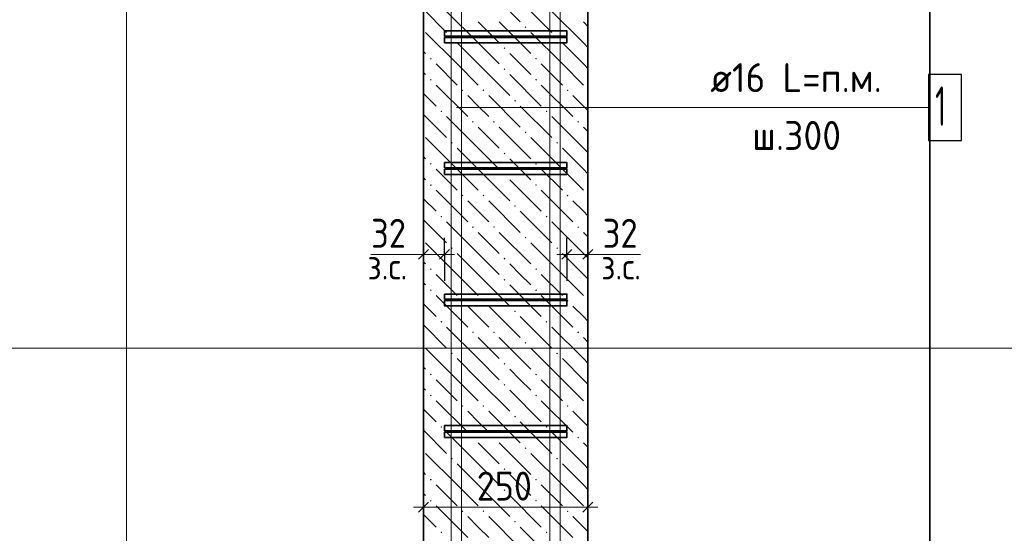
# Model space of a CAD drawing. Header units: millimetres. Extents: x 0 to 42000, y 0 to 29700.
# Tile 4 of 14: x 5188 to 12674, y 12783 to 16688. Entities that reach past the tile are written whole.
import ezdxf

# ---------------------------------------------------------------- set-up
doc = ezdxf.new("R2010")
doc.units = ezdxf.units.MM
doc.linetypes.add('______2', pattern=[270, 200, -70])
for name, color, linetype, lineweight in [('S1 Продольная арматура', 52, 'Continuous', 25), ('Standard', 7, 'Continuous', 25), ('Позиционная метка линия выноска', 7, 'Continuous', 13), ('Размерная выноска', 7, 'Continuous', 13), ('Хомут', 52, 'Continuous', 25)]:
    doc.layers.add(name, color=color, linetype=linetype, lineweight=lineweight)
doc.layers.add('ЖБ Пилон', color=7, linetype='______2', lineweight=13, true_color=0xa0a0a0)
doc.styles.add('ISOCPEUR', font='txt')

msp = doc.modelspace()

# ---------------------------------------------------------------- hatches: boundary and pattern name
at = {"layer": 'ЖБ Пилон', "linetype": 'Continuous', "lineweight": 18, "transparency": 33554687}
for points in [[(9027.5, 16630.8), (9034, 16637.3), (9040.5, 16630.8), (9034, 16624.3)], [(8467.5, 16550.8), (8474, 16557.3), (8480.5, 16550.8), (8474, 16544.3)], [(9267.5, 16550.8), (9274, 16557.3), (9280.5, 16550.8), (9274, 16544.3)], [(8867.5, 16470.8), (8874, 16477.3), (8880.5, 16470.8), (8874, 16464.3)], [(8307.5, 16390.8), (8314, 16397.3), (8320.5, 16390.8), (8314, 16384.3)], [(9107.5, 16390.8), (9114, 16397.3), (9120.5, 16390.8), (9114, 16384.3)], [(8867.5, 16310.8), (8874, 16317.3), (8880.5, 16310.8), (8874, 16304.3)], [(8307.5, 16230.8), (8314, 16237.3), (8320.5, 16230.8), (8314, 16224.3)], [(9107.5, 16230.8), (9114, 16237.3), (9120.5, 16230.8), (9114, 16224.3)], [(8547.5, 16150.8), (8554, 16157.3), (8560.5, 16150.8), (8554, 16144.3)], [(8707.5, 16150.8), (8714, 16157.3), (8720.5, 16150.8), (8714, 16144.3)], [(9347.5, 16150.8), (9354, 16157.3), (9360.5, 16150.8), (9354, 16144.3)], [(9507.5, 16150.8), (9508, 16151.3), (9508, 16150.3)], [(8947.5, 16070.8), (8954, 16077.3), (8960.5, 16070.8), (8954, 16064.3)], [(8387.5, 15990.8), (8394, 15997.3), (8400.5, 15990.8), (8394, 15984.3)], [(9187.5, 15990.8), (9194, 15997.3), (9200.5, 15990.8), (9194, 15984.3)], [(8627.5, 15910.8), (8634, 15917.3), (8640.5, 15910.8), (8634, 15904.3)], [(8787.5, 15910.8), (8794, 15917.3), (8800.5, 15910.8), (8794, 15904.3)], [(9427.5, 15910.8), (9434, 15917.3), (9440.5, 15910.8), (9434, 15904.3)], [(9027.5, 15830.8), (9034, 15837.3), (9040.5, 15830.8), (9034, 15824.3)], [(8467.5, 15750.8), (8474, 15757.3), (8480.5, 15750.8), (8474, 15744.3)], [(9267.5, 15750.8), (9274, 15757.3), (9280.5, 15750.8), (9274, 15744.3)], [(8867.5, 15670.8), (8874, 15677.3), (8880.5, 15670.8), (8874, 15664.3)], [(8307.5, 15590.8), (8314, 15597.3), (8320.5, 15590.8), (8314, 15584.3)], [(9107.5, 15590.8), (9114, 15597.3), (9120.5, 15590.8), (9114, 15584.3)], [(8867.5, 15510.8), (8874, 15517.3), (8880.5, 15510.8), (8874, 15504.3)], [(8307.5, 15430.8), (8314, 15437.3), (8320.5, 15430.8), (8314, 15424.3)], [(9107.5, 15430.8), (9114, 15437.3), (9120.5, 15430.8), (9114, 15424.3)], [(8547.5, 15350.8), (8554, 15357.3), (8560.5, 15350.8), (8554, 15344.3)], [(8707.5, 15350.8), (8714, 15357.3), (8720.5, 15350.8), (8714, 15344.3)], [(9347.5, 15350.8), (9354, 15357.3), (9360.5, 15350.8), (9354, 15344.3)], [(9507.5, 15350.8), (9508, 15351.3), (9508, 15350.3)], [(8947.5, 15270.8), (8954, 15277.3), (8960.5, 15270.8), (8954, 15264.3)], [(8387.5, 15190.8), (8394, 15197.3), (8400.5, 15190.8), (8394, 15184.3)], [(9187.5, 15190.8), (9194, 15197.3), (9200.5, 15190.8), (9194, 15184.3)], [(8627.5, 15110.8), (8634, 15117.3), (8640.5, 15110.8), (8634, 15104.3)], [(8787.5, 15110.8), (8794, 15117.3), (8800.5, 15110.8), (8794, 15104.3)], [(9427.5, 15110.8), (9434, 15117.3), (9440.5, 15110.8), (9434, 15104.3)], [(9027.5, 15030.8), (9034, 15037.3), (9040.5, 15030.8), (9034, 15024.3)], [(8467.5, 14950.8), (8474, 14957.3), (8480.5, 14950.8), (8474, 14944.3)], [(9267.5, 14950.8), (9274, 14957.3), (9280.5, 14950.8), (9274, 14944.3)], [(8867.5, 14870.8), (8874, 14877.3), (8880.5, 14870.8), (8874, 14864.3)], [(8307.5, 14790.8), (8314, 14797.3), (8320.5, 14790.8), (8314, 14784.3)], [(9107.5, 14790.8), (9114, 14797.3), (9120.5, 14790.8), (9114, 14784.3)], [(8867.5, 14710.8), (8874, 14717.3), (8880.5, 14710.8), (8874, 14704.3)], [(8307.5, 14630.8), (8314, 14637.3), (8320.5, 14630.8), (8314, 14624.3)], [(9107.5, 14630.8), (9114, 14637.3), (9120.5, 14630.8), (9114, 14624.3)], [(8547.5, 14550.8), (8554, 14557.3), (8560.5, 14550.8), (8554, 14544.3)], [(8707.5, 14550.8), (8714, 14557.3), (8720.5, 14550.8), (8714, 14544.3)], [(9347.5, 14550.8), (9354, 14557.3), (9360.5, 14550.8), (9354, 14544.3)], [(9507.5, 14550.8), (9508, 14551.3), (9508, 14550.3)], [(8947.5, 14470.8), (8954, 14477.3), (8960.5, 14470.8), (8954, 14464.3)], [(8387.5, 14390.8), (8394, 14397.3), (8400.5, 14390.8), (8394, 14384.3)], [(9187.5, 14390.8), (9194, 14397.3), (9200.5, 14390.8), (9194, 14384.3)], [(8627.5, 14310.8), (8634, 14317.3), (8640.5, 14310.8), (8634, 14304.3)], [(8787.5, 14310.8), (8794, 14317.3), (8800.5, 14310.8), (8794, 14304.3)], [(9427.5, 14310.8), (9434, 14317.3), (9440.5, 14310.8), (9434, 14304.3)], [(9027.5, 14230.8), (9034, 14237.3), (9040.5, 14230.8), (9034, 14224.3)], [(8467.5, 14150.8), (8474, 14157.3), (8480.5, 14150.8), (8474, 14144.3)], [(9267.5, 14150.8), (9274, 14157.3), (9280.5, 14150.8), (9274, 14144.3)], [(8867.5, 14070.8), (8874, 14077.3), (8880.5, 14070.8), (8874, 14064.3)], [(8307.5, 13990.8), (8314, 13997.3), (8320.5, 13990.8), (8314, 13984.3)], [(9107.5, 13990.8), (9114, 13997.3), (9120.5, 13990.8), (9114, 13984.3)], [(8867.5, 13910.8), (8874, 13917.3), (8880.5, 13910.8), (8874, 13904.3)], [(8307.5, 13830.8), (8314, 13837.3), (8320.5, 13830.8), (8314, 13824.3)], [(9107.5, 13830.8), (9114, 13837.3), (9120.5, 13830.8), (9114, 13824.3)], [(8547.5, 13750.8), (8554, 13757.3), (8560.5, 13750.8), (8554, 13744.3)], [(8707.5, 13750.8), (8714, 13757.3), (8720.5, 13750.8), (8714, 13744.3)], [(9347.5, 13750.8), (9354, 13757.3), (9360.5, 13750.8), (9354, 13744.3)], [(9507.5, 13750.8), (9508, 13751.3), (9508, 13750.3)], [(8947.5, 13670.8), (8954, 13677.3), (8960.5, 13670.8), (8954, 13664.3)], [(8387.5, 13590.8), (8394, 13597.3), (8400.5, 13590.8), (8394, 13584.3)], [(9187.5, 13590.8), (9194, 13597.3), (9200.5, 13590.8), (9194, 13584.3)], [(8627.5, 13510.8), (8634, 13517.3), (8640.5, 13510.8), (8634, 13504.3)], [(8787.5, 13510.8), (8794, 13517.3), (8800.5, 13510.8), (8794, 13504.3)], [(9427.5, 13510.8), (9434, 13517.3), (9440.5, 13510.8), (9434, 13504.3)], [(9027.5, 13430.8), (9034, 13437.3), (9040.5, 13430.8), (9034, 13424.3)], [(8467.5, 13350.8), (8474, 13357.3), (8480.5, 13350.8), (8474, 13344.3)], [(9267.5, 13350.8), (9274, 13357.3), (9280.5, 13350.8), (9274, 13344.3)], [(8867.5, 13270.8), (8874, 13277.3), (8880.5, 13270.8), (8874, 13264.3)], [(8307.5, 13190.8), (8314, 13197.3), (8320.5, 13190.8), (8314, 13184.3)], [(9107.5, 13190.8), (9114, 13197.3), (9120.5, 13190.8), (9114, 13184.3)], [(8867.5, 13110.8), (8874, 13117.3), (8880.5, 13110.8), (8874, 13104.3)], [(8307.5, 13030.8), (8314, 13037.3), (8320.5, 13030.8), (8314, 13024.3)], [(9107.5, 13030.8), (9114, 13037.3), (9120.5, 13030.8), (9114, 13024.3)], [(8547.5, 12950.8), (8554, 12957.3), (8560.5, 12950.8), (8554, 12944.3)], [(8707.5, 12950.8), (8714, 12957.3), (8720.5, 12950.8), (8714, 12944.3)], [(9347.5, 12950.8), (9354, 12957.3), (9360.5, 12950.8), (9354, 12944.3)], [(9507.5, 12950.8), (9508, 12951.3), (9508, 12950.3)], [(8947.5, 12870.8), (8954, 12877.3), (8960.5, 12870.8), (8954, 12864.3)], [(8387.5, 12790.8), (8394, 12797.3), (8400.5, 12790.8), (8394, 12784.3)], [(9187.5, 12790.8), (9194, 12797.3), (9200.5, 12790.8), (9194, 12784.3)]]:
    msp.add_hatch(color=7, dxfattribs=at).paths.add_polyline_path(points, flags=16)

# ---------------------------------------------------------------- linework, layer by layer
at = {"layer": 'S1 Продольная арматура', "color": 7, "linetype": 'Continuous', "lineweight": 18, "transparency": 33554687}
for points in [[(9218, 6131.8), (9218, 24456.8), (9212.8, 24494.4), (9200.2, 24532.5), (9180.7, 24567.4), (9157, 24595.7), (9128.6, 24619.5), (9093.7, 24639), (9055.6, 24651.5), (9018, 24656.8), (5718, 24656.8), (5718, 24736.8), (9023.6, 24736.8), (9073.8, 24729.8), (9126, 24712.6), (9174.1, 24685.6), (9213.8, 24652.5), (9246.8, 24612.9), (9273.8, 24564.8), (9291, 24512.6), (9298, 24462.4), (9298, 6131.8), (9218, 6131.8)], [(9218, 6131.8), (9218, 24456.8), (9212.8, 24494.4), (9200.2, 24532.5), (9180.7, 24567.4), (9157, 24595.7), (9128.6, 24619.5), (9093.7, 24639), (9055.6, 24651.5), (9018, 24656.8), (5718, 24656.8), (5718, 24736.8), (9023.6, 24736.8), (9073.8, 24729.8), (9126, 24712.6), (9174.1, 24685.6), (9213.8, 24652.5), (9246.8, 24612.9), (9273.8, 24564.8), (9291, 24512.6), (9298, 24462.4), (9298, 6131.8), (9218, 6131.8)], [(9218, 6131.8), (9218, 24456.8), (9212.8, 24494.4), (9200.2, 24532.5), (9180.7, 24567.4), (9157, 24595.7), (9128.6, 24619.5), (9093.7, 24639), (9055.6, 24651.5), (9018, 24656.8), (5718, 24656.8), (5718, 24736.8), (9023.6, 24736.8), (9073.8, 24729.8), (9126, 24712.6), (9174.1, 24685.6), (9213.8, 24652.5), (9246.8, 24612.9), (9273.8, 24564.8), (9291, 24512.6), (9298, 24462.4), (9298, 6131.8), (9218, 6131.8)], [(9218, 6131.8), (9218, 24456.8), (9212.8, 24494.4), (9200.2, 24532.5), (9180.7, 24567.4), (9157, 24595.7), (9128.6, 24619.5), (9093.7, 24639), (9055.6, 24651.5), (9018, 24656.8), (5718, 24656.8), (5718, 24736.8), (9023.6, 24736.8), (9073.8, 24729.8), (9126, 24712.6), (9174.1, 24685.6), (9213.8, 24652.5), (9246.8, 24612.9), (9273.8, 24564.8), (9291, 24512.6), (9298, 24462.4), (9298, 6131.8), (9218, 6131.8)], [(9218, 6131.8), (9218, 24456.8), (9212.8, 24494.4), (9200.2, 24532.5), (9180.7, 24567.4), (9157, 24595.7), (9128.6, 24619.5), (9093.7, 24639), (9055.6, 24651.5), (9018, 24656.8), (5718, 24656.8), (5718, 24736.8), (9023.6, 24736.8), (9073.8, 24729.8), (9126, 24712.6), (9174.1, 24685.6), (9213.8, 24652.5), (9246.8, 24612.9), (9273.8, 24564.8), (9291, 24512.6), (9298, 24462.4), (9298, 6131.8), (9218, 6131.8)], [(9218, 6131.8), (9218, 24456.8), (9212.8, 24494.4), (9200.2, 24532.5), (9180.7, 24567.4), (9157, 24595.7), (9128.6, 24619.5), (9093.7, 24639), (9055.6, 24651.5), (9018, 24656.8), (5718, 24656.8), (5718, 24736.8), (9023.6, 24736.8), (9073.8, 24729.8), (9126, 24712.6), (9174.1, 24685.6), (9213.8, 24652.5), (9246.8, 24612.9), (9273.8, 24564.8), (9291, 24512.6), (9298, 24462.4), (9298, 6131.8), (9218, 6131.8)], [(9218, 6131.8), (9218, 24456.8), (9212.8, 24494.4), (9200.2, 24532.5), (9180.7, 24567.4), (9157, 24595.7), (9128.6, 24619.5), (9093.7, 24639), (9055.6, 24651.5), (9018, 24656.8), (5718, 24656.8), (5718, 24736.8), (9023.6, 24736.8), (9073.8, 24729.8), (9126, 24712.6), (9174.1, 24685.6), (9213.8, 24652.5), (9246.8, 24612.9), (9273.8, 24564.8), (9291, 24512.6), (9298, 24462.4), (9298, 6131.8), (9218, 6131.8)], [(9218, 6131.8), (9218, 24456.8), (9212.8, 24494.4), (9200.2, 24532.5), (9180.7, 24567.4), (9157, 24595.7), (9128.6, 24619.5), (9093.7, 24639), (9055.6, 24651.5), (9018, 24656.8), (5718, 24656.8), (5718, 24736.8), (9023.6, 24736.8), (9073.8, 24729.8), (9126, 24712.6), (9174.1, 24685.6), (9213.8, 24652.5), (9246.8, 24612.9), (9273.8, 24564.8), (9291, 24512.6), (9298, 24462.4), (9298, 6131.8), (9218, 6131.8)], [(8468, 6131.8), (8468, 24356.8), (8462.8, 24394.4), (8450.2, 24432.5), (8430.7, 24467.4), (8406.9, 24495.7), (8378.6, 24519.5), (8343.7, 24539), (8305.6, 24551.5), (8268, 24556.8), (5218, 24556.8), (5218, 24636.8), (8273.6, 24636.8), (8323.8, 24629.8), (8376, 24612.6), (8424.1, 24585.6), (8463.7, 24552.5), (8496.8, 24512.9), (8523.8, 24464.8), (8541, 24412.6), (8548, 24362.4), (8548, 6131.8), (8468, 6131.8)], [(8468, 6131.8), (8468, 24356.8), (8462.8, 24394.4), (8450.2, 24432.5), (8430.7, 24467.4), (8406.9, 24495.7), (8378.6, 24519.5), (8343.7, 24539), (8305.6, 24551.5), (8268, 24556.8), (5218, 24556.8), (5218, 24636.8), (8273.6, 24636.8), (8323.8, 24629.8), (8376, 24612.6), (8424.1, 24585.6), (8463.7, 24552.5), (8496.8, 24512.9), (8523.8, 24464.8), (8541, 24412.6), (8548, 24362.4), (8548, 6131.8), (8468, 6131.8)], [(8468, 6131.8), (8468, 24356.8), (8462.8, 24394.4), (8450.2, 24432.5), (8430.7, 24467.4), (8406.9, 24495.7), (8378.6, 24519.5), (8343.7, 24539), (8305.6, 24551.5), (8268, 24556.8), (5218, 24556.8), (5218, 24636.8), (8273.6, 24636.8), (8323.8, 24629.8), (8376, 24612.6), (8424.1, 24585.6), (8463.7, 24552.5), (8496.8, 24512.9), (8523.8, 24464.8), (8541, 24412.6), (8548, 24362.4), (8548, 6131.8), (8468, 6131.8)], [(8468, 6131.8), (8468, 24356.8), (8462.8, 24394.4), (8450.2, 24432.5), (8430.7, 24467.4), (8406.9, 24495.7), (8378.6, 24519.5), (8343.7, 24539), (8305.6, 24551.5), (8268, 24556.8), (5218, 24556.8), (5218, 24636.8), (8273.6, 24636.8), (8323.8, 24629.8), (8376, 24612.6), (8424.1, 24585.6), (8463.7, 24552.5), (8496.8, 24512.9), (8523.8, 24464.8), (8541, 24412.6), (8548, 24362.4), (8548, 6131.8), (8468, 6131.8)], [(8468, 6131.8), (8468, 24356.8), (8462.8, 24394.4), (8450.2, 24432.5), (8430.7, 24467.4), (8406.9, 24495.7), (8378.6, 24519.5), (8343.7, 24539), (8305.6, 24551.5), (8268, 24556.8), (5218, 24556.8), (5218, 24636.8), (8273.6, 24636.8), (8323.8, 24629.8), (8376, 24612.6), (8424.1, 24585.6), (8463.7, 24552.5), (8496.8, 24512.9), (8523.8, 24464.8), (8541, 24412.6), (8548, 24362.4), (8548, 6131.8), (8468, 6131.8)], [(8468, 6131.8), (8468, 24356.8), (8462.8, 24394.4), (8450.2, 24432.5), (8430.7, 24467.4), (8406.9, 24495.7), (8378.6, 24519.5), (8343.7, 24539), (8305.6, 24551.5), (8268, 24556.8), (5218, 24556.8), (5218, 24636.8), (8273.6, 24636.8), (8323.8, 24629.8), (8376, 24612.6), (8424.1, 24585.6), (8463.7, 24552.5), (8496.8, 24512.9), (8523.8, 24464.8), (8541, 24412.6), (8548, 24362.4), (8548, 6131.8), (8468, 6131.8)], [(8468, 6131.8), (8468, 24356.8), (8462.8, 24394.4), (8450.2, 24432.5), (8430.7, 24467.4), (8406.9, 24495.7), (8378.6, 24519.5), (8343.7, 24539), (8305.6, 24551.5), (8268, 24556.8), (5218, 24556.8), (5218, 24636.8), (8273.6, 24636.8), (8323.8, 24629.8), (8376, 24612.6), (8424.1, 24585.6), (8463.7, 24552.5), (8496.8, 24512.9), (8523.8, 24464.8), (8541, 24412.6), (8548, 24362.4), (8548, 6131.8), (8468, 6131.8)], [(8468, 6131.8), (8468, 24356.8), (8462.8, 24394.4), (8450.2, 24432.5), (8430.7, 24467.4), (8406.9, 24495.7), (8378.6, 24519.5), (8343.7, 24539), (8305.6, 24551.5), (8268, 24556.8), (5218, 24556.8), (5218, 24636.8), (8273.6, 24636.8), (8323.8, 24629.8), (8376, 24612.6), (8424.1, 24585.6), (8463.7, 24552.5), (8496.8, 24512.9), (8523.8, 24464.8), (8541, 24412.6), (8548, 24362.4), (8548, 6131.8), (8468, 6131.8)]]:
    msp.add_lwpolyline(points, dxfattribs=at)
at = {"layer": 'S1 Продольная арматура', "color": 7, "linetype": 'Continuous', "lineweight": 25, "transparency": 33554687}
msp.add_lwpolyline([(12097.8, 15770), (12347.8, 15770), (12347.8, 16270), (12097.8, 16270), (12097.8, 15770)], dxfattribs=at)
at = {"layer": 'Standard', "color": 7, "linetype": 'Continuous', "lineweight": 13, "transparency": 33554687}
for p, q in [((6000.3, 12531.8), (6000.3, 23531.8)), ((8258, 14903.4), (8183, 14903.4)), ((8418, 14903.4), (8258, 14903.4)), ((8418, 14903.4), (8493, 14903.4)), ((9348, 14903.4), (9273, 14903.4)), ((9348, 14903.4), (9508, 14903.4)), ((9508, 14903.4), (9583, 14903.4)), ((8258, 12981.8), (8183, 12981.8)), ((8258, 12981.8), (9508, 12981.8)), ((9508, 12981.8), (9583, 12981.8))]:
    msp.add_line(p, q, dxfattribs=at)
at = {"layer": 'Standard', "color": 7, "linetype": 'Continuous', "lineweight": -3, "transparency": 33554687}
for p, q in [((8258, 14903.4), (8258, 15028.4)), ((8418, 14903.4), (8418, 15028.4)), ((9348, 14903.4), (9348, 15028.4)), ((9508, 14903.4), (9508, 15028.4)), ((8258, 14903.4), (8258, 14778.4)), ((8258, 14903.4), (8258, 14903.4)), ((8418, 14903.4), (8418, 14778.4)), ((8418, 14903.4), (8418, 14701.8)), ((9348, 14903.4), (9348, 14778.4)), ((9348, 14903.4), (9348, 14701.8)), ((9508, 14903.4), (9508, 14778.4)), ((9508, 14903.4), (9508, 14903.4)), ((8258, 12981.8), (8258, 13106.8)), ((9508, 12981.8), (9508, 13106.8)), ((8258, 12981.8), (8258, 12856.8)), ((8258, 12981.8), (8258, 12981.8)), ((9508, 12981.8), (9508, 12856.8)), ((9508, 12981.8), (9508, 12981.8))]:
    msp.add_line(p, q, dxfattribs=at)
at = {"layer": 'Standard', "color": 7, "linetype": 'Continuous', "lineweight": 25, "transparency": 33554687}
for p, q in [((8295.5, 14940.9), (8220.5, 14865.9)), ((8455.5, 14940.9), (8380.5, 14865.9)), ((9310.5, 14865.9), (9385.5, 14940.9)), ((9470.5, 14865.9), (9545.5, 14940.9)), ((8220.5, 12944.3), (8295.5, 13019.3)), ((9470.5, 12944.3), (9545.5, 13019.3))]:
    msp.add_line(p, q, dxfattribs=at)
at = {"layer": 'Standard', "color": 7, "linetype": 'Continuous', "lineweight": 13, "transparency": 33554687}
msp.add_lwpolyline([(24480.4, 29200), (2000, 29200), (2000, 14191.4), (24480.4, 14191.4), (24480.4, 29200)], dxfattribs=at)
at = {"layer": 'Standard', "color": 254, "linetype": 'Continuous', "lineweight": 35, "true_color": 0xc4c4ff, "transparency": 33554687}
msp.add_lwpolyline([(4758, 3631.8), (12108, 3631.8), (12108, 26186.8), (4758, 26186.8), (4758, 3631.8)], dxfattribs=at)
at = {"layer": 'ЖБ Пилон', "color": 7, "linetype": 'Continuous', "lineweight": 35, "transparency": 33554687}
for p, q in [((8258, 24031.8), (8258, 6131.8)), ((9508, 6131.8), (9508, 24031.8))]:
    msp.add_line(p, q, dxfattribs=at)
at = {"layer": 'ЖБ Пилон', "color": 9, "linetype": 'Continuous', "lineweight": 18, "true_color": 0xc7c7c7, "transparency": 33554687}
for p, q in [((8754, 16910.8), (8994, 16670.8)), ((8994, 16830.8), (9234, 16590.8)), ((8258, 16766.8), (8434, 16590.8)), ((8674, 16510.8), (8434, 16750.8)), ((9474, 16510.8), (9234, 16750.8)), ((8674, 16670.8), (8834, 16510.8)), ((8834, 16670.8), (9074, 16430.8)), ((9474, 16670.8), (9508, 16636.8)), ((8514, 16350.8), (8274, 16590.8)), ((9314, 16350.8), (9074, 16590.8)), ((8514, 16510.8), (8674, 16350.8)), ((8674, 16510.8), (8834, 16350.8)), ((9314, 16510.8), (9474, 16350.8)), ((9474, 16510.8), (9508, 16476.8)), ((8258, 16446.8), (8274, 16430.8)), ((8994, 16350.8), (8914, 16430.8)), ((8354, 16350.8), (8514, 16190.8)), ((8514, 16350.8), (8674, 16190.8)), ((8674, 16350.8), (8914, 16110.8)), ((9074, 16270.8), (8994, 16350.8)), ((9154, 16350.8), (9314, 16190.8)), ((9314, 16350.8), (9474, 16190.8)), ((9474, 16350.8), (9508, 16316.8)), ((8274, 16270.8), (8258, 16286.8)), ((8914, 16270.8), (9154, 16030.8)), ((8354, 16190.8), (8594, 15950.8)), ((9154, 16190.8), (9394, 15950.8)), ((8258, 16126.8), (8354, 16030.8)), ((8674, 16030.8), (8594, 16110.8)), ((8754, 16110.8), (8994, 15870.8)), ((9474, 16030.8), (9394, 16110.8)), ((8754, 15950.8), (8674, 16030.8)), ((8994, 16030.8), (9234, 15790.8)), ((9508, 15996.8), (9474, 16030.8)), ((8258, 15966.8), (8434, 15790.8)), ((8674, 15710.8), (8434, 15950.8)), ((9474, 15710.8), (9234, 15950.8)), ((8674, 15870.8), (8834, 15710.8)), ((8834, 15870.8), (9074, 15630.8)), ((9474, 15870.8), (9508, 15836.8)), ((8514, 15550.8), (8274, 15790.8)), ((9314, 15550.8), (9074, 15790.8)), ((8258, 15646.8), (8274, 15630.8)), ((8514, 15710.8), (8674, 15550.8)), ((8674, 15710.8), (8834, 15550.8)), ((9314, 15710.8), (9474, 15550.8)), ((9474, 15710.8), (9508, 15676.8)), ((8994, 15550.8), (8914, 15630.8)), ((8354, 15550.8), (8514, 15390.8)), ((8514, 15550.8), (8674, 15390.8)), ((8674, 15550.8), (8914, 15310.8)), ((9074, 15470.8), (8994, 15550.8)), ((9154, 15550.8), (9314, 15390.8)), ((9314, 15550.8), (9474, 15390.8)), ((9474, 15550.8), (9508, 15516.8)), ((8274, 15470.8), (8258, 15486.8)), ((8914, 15470.8), (9154, 15230.8)), ((8354, 15390.8), (8594, 15150.8)), ((9154, 15390.8), (9394, 15150.8)), ((8258, 15326.8), (8354, 15230.8)), ((8674, 15230.8), (8594, 15310.8)), ((8754, 15310.8), (8994, 15070.8)), ((9474, 15230.8), (9394, 15310.8)), ((8754, 15150.8), (8674, 15230.8)), ((8994, 15230.8), (9234, 14990.8)), ((9508, 15196.8), (9474, 15230.8)), ((8258, 15166.8), (8434, 14990.8)), ((8674, 14910.8), (8434, 15150.8)), ((9474, 14910.8), (9234, 15150.8)), ((8674, 15070.8), (8834, 14910.8)), ((8834, 15070.8), (9074, 14830.8)), ((9474, 15070.8), (9508, 15036.8)), ((8514, 14750.8), (8274, 14990.8)), ((9314, 14750.8), (9074, 14990.8)), ((8514, 14910.8), (8674, 14750.8)), ((8674, 14910.8), (8834, 14750.8)), ((9314, 14910.8), (9474, 14750.8)), ((9474, 14910.8), (9508, 14876.8)), ((8258, 14846.8), (8274, 14830.8)), ((8994, 14750.8), (8914, 14830.8)), ((8354, 14750.8), (8514, 14590.8)), ((8514, 14750.8), (8674, 14590.8)), ((8674, 14750.8), (8914, 14510.8)), ((9074, 14670.8), (8994, 14750.8)), ((9154, 14750.8), (9314, 14590.8)), ((9314, 14750.8), (9474, 14590.8)), ((9474, 14750.8), (9508, 14716.8)), ((8274, 14670.8), (8258, 14686.8)), ((8914, 14670.8), (9154, 14430.8)), ((8258, 14526.8), (8354, 14430.8)), ((8354, 14590.8), (8594, 14350.8)), ((9154, 14590.8), (9394, 14350.8)), ((8674, 14430.8), (8594, 14510.8)), ((8754, 14510.8), (8994, 14270.8)), ((9474, 14430.8), (9394, 14510.8)), ((8754, 14350.8), (8674, 14430.8)), ((8994, 14430.8), (9234, 14190.8)), ((9508, 14396.8), (9474, 14430.8)), ((8258, 14366.8), (8434, 14190.8)), ((8674, 14110.8), (8434, 14350.8)), ((9474, 14110.8), (9234, 14350.8)), ((8674, 14270.8), (8834, 14110.8)), ((8834, 14270.8), (9074, 14030.8)), ((9474, 14270.8), (9508, 14236.8)), ((8514, 13950.8), (8274, 14190.8)), ((9314, 13950.8), (9074, 14190.8)), ((8514, 14110.8), (8674, 13950.8)), ((8674, 14110.8), (8834, 13950.8)), ((9314, 14110.8), (9474, 13950.8)), ((9474, 14110.8), (9508, 14076.8)), ((8258, 14046.8), (8274, 14030.8)), ((8994, 13950.8), (8914, 14030.8)), ((8354, 13950.8), (8514, 13790.8)), ((8514, 13950.8), (8674, 13790.8)), ((8674, 13950.8), (8914, 13710.8)), ((9074, 13870.8), (8994, 13950.8)), ((9154, 13950.8), (9314, 13790.8)), ((9314, 13950.8), (9474, 13790.8)), ((9474, 13950.8), (9508, 13916.8)), ((8274, 13870.8), (8258, 13886.8)), ((8914, 13870.8), (9154, 13630.8)), ((8354, 13790.8), (8594, 13550.8)), ((9154, 13790.8), (9394, 13550.8)), ((8258, 13726.8), (8354, 13630.8)), ((8674, 13630.8), (8594, 13710.8)), ((8754, 13710.8), (8994, 13470.8)), ((9474, 13630.8), (9394, 13710.8)), ((8754, 13550.8), (8674, 13630.8)), ((8994, 13630.8), (9234, 13390.8)), ((9508, 13596.8), (9474, 13630.8)), ((8258, 13566.8), (8434, 13390.8)), ((8674, 13310.8), (8434, 13550.8)), ((9474, 13310.8), (9234, 13550.8)), ((8674, 13470.8), (8834, 13310.8)), ((8834, 13470.8), (9074, 13230.8)), ((9474, 13470.8), (9508, 13436.8)), ((8514, 13150.8), (8274, 13390.8)), ((9314, 13150.8), (9074, 13390.8)), ((8514, 13310.8), (8674, 13150.8)), ((8674, 13310.8), (8834, 13150.8)), ((9314, 13310.8), (9474, 13150.8)), ((9474, 13310.8), (9508, 13276.8)), ((8258, 13246.8), (8274, 13230.8)), ((8994, 13150.8), (8914, 13230.8)), ((8354, 13150.8), (8514, 12990.8)), ((8514, 13150.8), (8674, 12990.8)), ((8674, 13150.8), (8914, 12910.8)), ((9074, 13070.8), (8994, 13150.8)), ((9154, 13150.8), (9314, 12990.8)), ((9314, 13150.8), (9474, 12990.8)), ((9474, 13150.8), (9508, 13116.8)), ((8274, 13070.8), (8258, 13086.8)), ((8914, 13070.8), (9154, 12830.8)), ((8354, 12990.8), (8594, 12750.8)), ((9154, 12990.8), (9394, 12750.8)), ((8258, 12926.8), (8354, 12830.8)), ((8674, 12830.8), (8594, 12910.8)), ((8754, 12910.8), (8994, 12670.8)), ((9474, 12830.8), (9394, 12910.8)), ((8754, 12750.8), (8674, 12830.8)), ((8994, 12830.8), (9234, 12590.8)), ((9508, 12796.8), (9474, 12830.8))]:
    msp.add_line(p, q, dxfattribs=at)
at = {"layer": 'Позиционная метка линия выноска', "color": 7, "linetype": 'Continuous', "lineweight": 13, "transparency": 33554687}
msp.add_line((8508, 16020), (12097.8, 16020), dxfattribs=at)
at = {"layer": 'Размерная выноска', "color": 7, "linetype": 'Continuous', "lineweight": 13, "transparency": 33554687}
for p, q in [((8258, 14903.4), (7858, 14903.4)), ((9508, 14903.4), (9908, 14903.4))]:
    msp.add_line(p, q, dxfattribs=at)
at = {"layer": 'Хомут', "color": 7, "linetype": 'Continuous', "lineweight": 35, "transparency": 33554687}
for points in [[(8418, 16601.8), (9348, 16601.8), (9348, 16561.8), (8418, 16561.8), (8418, 16601.8)], [(8418, 16601.8), (9348, 16601.8), (9348, 16561.8), (8418, 16561.8), (8418, 16601.8)], [(8418, 16551.8), (9348, 16551.8), (9348, 16511.8), (8418, 16511.8), (8418, 16551.8)], [(8418, 16551.8), (9348, 16551.8), (9348, 16511.8), (8418, 16511.8), (8418, 16551.8)], [(8418, 15601.8), (9348, 15601.8), (9348, 15561.8), (8418, 15561.8), (8418, 15601.8)], [(8418, 15601.8), (9348, 15601.8), (9348, 15561.8), (8418, 15561.8), (8418, 15601.8)], [(8418, 15551.8), (9348, 15551.8), (9348, 15511.8), (8418, 15511.8), (8418, 15551.8)], [(8418, 15551.8), (9348, 15551.8), (9348, 15511.8), (8418, 15511.8), (8418, 15551.8)], [(8418, 14601.8), (9348, 14601.8), (9348, 14561.8), (8418, 14561.8), (8418, 14601.8)], [(8418, 14601.8), (9348, 14601.8), (9348, 14561.8), (8418, 14561.8), (8418, 14601.8)], [(8418, 14551.8), (9348, 14551.8), (9348, 14511.8), (8418, 14511.8), (8418, 14551.8)], [(8418, 14551.8), (9348, 14551.8), (9348, 14511.8), (8418, 14511.8), (8418, 14551.8)], [(8418, 13601.8), (9348, 13601.8), (9348, 13561.8), (8418, 13561.8), (8418, 13601.8)], [(8418, 13601.8), (9348, 13601.8), (9348, 13561.8), (8418, 13561.8), (8418, 13601.8)], [(8418, 13551.8), (9348, 13551.8), (9348, 13511.8), (8418, 13511.8), (8418, 13551.8)], [(8418, 13551.8), (9348, 13551.8), (9348, 13511.8), (8418, 13511.8), (8418, 13551.8)]]:
    msp.add_lwpolyline(points, dxfattribs=at)

# ---------------------------------------------------------------- texts
at = {"layer": 'S1 Продольная арматура', "color": 7, "linetype": 'Continuous', "lineweight": 13, "transparency": 33554687, "attachment_point": 7, "style": 'ISOCPEUR'}
for s, insert, char_height, width in [('\\W0.94;ø16 L=п.м. ', (10438, 16137.3), 220, 1599.154), ('\\W0.56;1', (12147.8, 15880), 300, 233.333), ('\\W0.95;ш.300 ', (10757, 15697.3), 220, 962.136)]:
    msp.add_mtext(s, dxfattribs=dict(at, insert=insert, char_height=char_height, width=width))
at = {"layer": 'Standard', "color": 7, "linetype": 'Continuous', "lineweight": 25, "transparency": 33554687, "char_height": 220, "attachment_point": 7, "style": 'ISOCPEUR'}
for s, insert, width in [('\\W0.87;32', (7859.5, 14953.4), 403.932), ('\\W0.87;32', (9620.5, 14953.4), 403.94), ('\\W0.91;250', (8663, 13031.8), 561.996)]:
    msp.add_mtext(s, dxfattribs=dict(at, insert=insert, width=width))
at = {"layer": 'Standard', "color": 7, "linetype": 'Continuous', "lineweight": 18, "transparency": 33554687, "char_height": 200, "width": 459.942, "attachment_point": 7, "style": 'ISOCPEUR'}
for insert in [(7832.1, 14712.4), (9609.3, 14712.4)]:
    msp.add_mtext('\\W0.90;з.с.', dxfattribs=dict(at, insert=insert))

doc.saveas('drawing.dxf')
